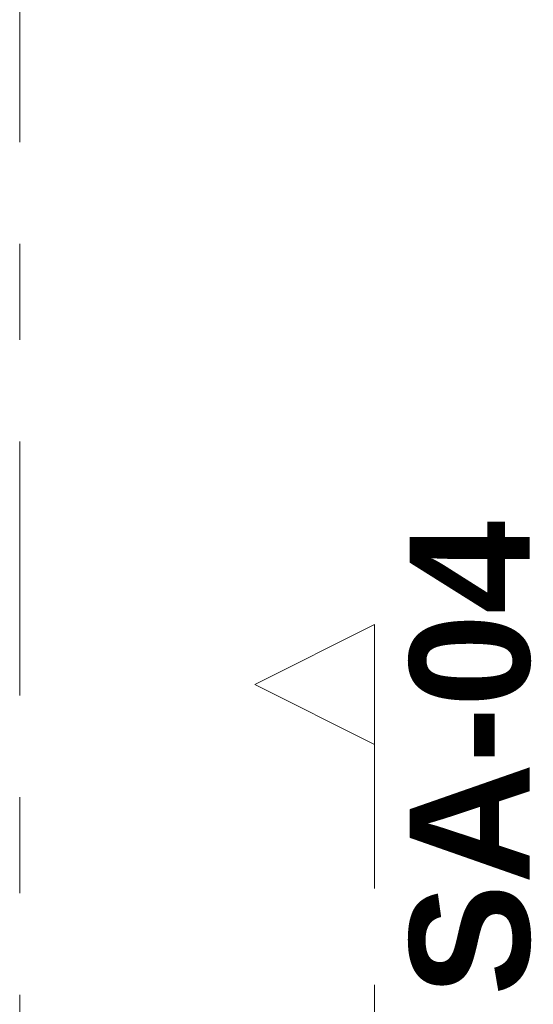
# Model space of a CAD drawing. Header units: metres. Extents: x -3.6 to 84.5, y -11 to 16.8.
# Tile 105 of 256: x 22.13 to 22.666, y 13.872 to 14.897. Entities that reach past the tile are written whole.
import ezdxf

# ---------------------------------------------------------------- set-up
doc = ezdxf.new("R2010")
doc.units = ezdxf.units.M
doc.header["$MEASUREMENT"] = 0
for name, pattern in [('Schnittlinie', [0.3, 0.15, -0.075, 0, -0.075]), ('Strichlinie doppelt', [0.546806, 0.264583, -0.105833, 0.070556, -0.105833]), ('Wipeout_Contour', [1, 0, -1])]:
    doc.linetypes.add(name, pattern=pattern)
doc.layers.add('203 - Marker.Schnitt - Ausbaudetail SA', color=7, linetype='Continuous')
doc.layers.add('451 - Universal.Achsen Raster', color=7, linetype='Continuous')
doc.styles.add('ERSTELLTER_STIL_1', font='txt')

msp = doc.modelspace()

# ---------------------------------------------------------------- linework, layer by layer
at = {"layer": '203 - Marker.Schnitt - Ausbaudetail SA', "color": 7, "linetype": 'Schnittlinie', "lineweight": 13}
msp.add_line((22.5, 14.1425), (22.5, 12.663), dxfattribs=at)
at = {"layer": '451 - Universal.Achsen Raster', "color": 160, "linetype": 'Strichlinie doppelt', "lineweight": 9, "true_color": 0x3232ff}
msp.add_line((22.13, -10.585), (22.13, 16.355), dxfattribs=at)

# ---------------------------------------------------------------- texts
at = {"layer": '203 - Marker.Schnitt - Ausbaudetail SA', "color": 7, "lineweight": 13, "insert": (22.6633, 13.8809), "char_height": 0.125, "attachment_point": 7, "rotation": 90, "style": 'ERSTELLTER_STIL_1'}
msp.add_mtext('\\A1;{\\pql;\\pt0;\\fArial|b1|i0|c0|p38;SA-04}', dxfattribs=at)

# ---------------------------------------------------------------- next in the draw order: wipeouts: each hides what was drawn before it
at = {"color": 254, "linetype": 'Wipeout_Contour', "lineweight": 0, "ltscale": 79.3068}
msp.add_wipeout([(22.5, 14.2675), (22.375, 14.205), (22.5, 14.1425)], dxfattribs=at).dxf.layer = '203 - Marker.Schnitt - Ausbaudetail SA'

# ---------------------------------------------------------------- next in the draw order: linework, layer by layer
at = {"layer": '203 - Marker.Schnitt - Ausbaudetail SA', "color": 7, "linetype": 'Continuous', "lineweight": 13, "flags": 128}
msp.add_lwpolyline([(22.5, 14.2675), (22.5, 14.1425), (22.375, 14.205)], close=True, dxfattribs=at)

doc.saveas('drawing.dxf')
